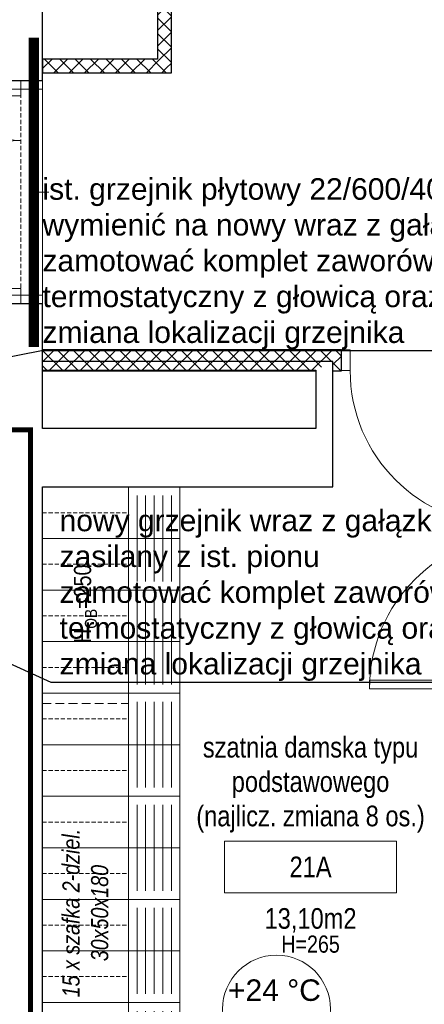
# Model space of a CAD drawing. Header units: millimetres. Extents: x 58673 to 77132, y 78327 to 116111.
# Tile 32 of 61: x 68655 to 68891, y 90889 to 91462. Entities that reach past the tile are written whole.
import ezdxf
from ezdxf.enums import TextEntityAlignment as Align

# ---------------------------------------------------------------- set-up
doc = ezdxf.new("R2010")
doc.units = ezdxf.units.MM
doc.header["$MEASUREMENT"] = 0
for name, pattern in [('_xref_ACAD-LSN_dyspozytornia_PW_rzuty_14$0$CENTER', [2, 1.25, -0.25, 0.25, -0.25]), ('_xref_ACAD-LSN_dyspozytornia_PW_rzuty_14$0$DASHED', [19.05, 12.7, -6.35]), ('_xref_ACAD-LSN_dyspozytornia_PW_rzuty_14$0$HIDDEN2', [4.7625, 3.175, -1.5875])]:
    doc.linetypes.add(name, pattern=pattern)
doc.layers.get('0').update_dxf_attribs({"lineweight": 9})
doc.layers.get('Defpoints').update_dxf_attribs({"lineweight": 9})
for name, color, linetype, lineweight in [('_xref_ACAD-LSN_dyspozytornia_PW_rzuty_14$0$A drzwi aluminiowe', 250, 'Continuous', 9), ('_xref_ACAD-LSN_dyspozytornia_PW_rzuty_14$0$A drzwi płytowe', 250, 'Continuous', 9), ('_xref_ACAD-LSN_dyspozytornia_PW_rzuty_14$0$A hatch ściany', 250, 'Continuous', 9), ('_xref_ACAD-LSN_dyspozytornia_PW_rzuty_14$0$A opis', 250, 'Continuous', 13), ('_xref_ACAD-LSN_dyspozytornia_PW_rzuty_14$0$A opis pom', 250, 'Continuous', 9), ('_xref_ACAD-LSN_dyspozytornia_PW_rzuty_14$0$A opis pom pow', 250, 'Continuous', 9), ('_xref_ACAD-LSN_dyspozytornia_PW_rzuty_14$0$A opis technologia', 250, 'Continuous', 13), ('_xref_ACAD-LSN_dyspozytornia_PW_rzuty_14$0$A widok wyżej', 250, '_xref_ACAD-LSN_dyspozytornia_PW_rzuty_14$0$DASHED', 9), ('_xref_ACAD-LSN_dyspozytornia_PW_rzuty_14$0$A wyposazenie meblowe', 250, 'Continuous', 9), ('_xref_ACAD-LSN_dyspozytornia_PW_rzuty_14$0$A zakres', 250, 'Continuous', 13), ('_xref_ACAD-LSN_dyspozytornia_PW_rzuty_14$0$A-Wall', 250, 'Continuous', 25), ('FL_opis_co', 7, 'Continuous', 25), ('xref', 8, 'Continuous', 9)]:
    doc.layers.add(name, color=color, linetype=linetype, lineweight=lineweight)
doc.layers.add('_xref_ACAD-LSN_dyspozytornia_PW_rzuty_14$0$A nadproza SBN', color=250, linetype='_xref_ACAD-LSN_dyspozytornia_PW_rzuty_14$0$CENTER', lineweight=18, transparency=0.25)
doc.layers.add('IS_Room (Automatic)', color=7, linetype='Continuous', lineweight=5, true_color=0x000000)
doc.styles.add('_xref_ACAD-LSN_dyspozytornia_PW_rzuty_14$0$Standard', font='ARIALN.TTF')
doc.styles.add('_xref_ACAD-LSN_dyspozytornia_PW_rzuty_14$0$STYL ASA', font='ARIALN.TTF')
doc.styles.add('Arial_____', font='arial.ttf')
doc.styles.get("Standard").update_dxf_attribs({"font": 'arial.ttf'})
doc.dimstyles.get("Standard").update_dxf_attribs({"dimtxt": 0.18, "dimasz": 0.18, "dimexe": 0.18, "dimexo": 0.0625, "dimgap": 0.09, "dimtad": 0, "dimtih": 1, "dimtoh": 1, "dimdec": 4, "dimzin": 0, "dimdsep": 46, "dimtxsty": 'Standard', "dimcen": 0.09, "dimadec": 0, "dimazin": 0, "dimtfac": 1, "dimtdec": 4, "dimtofl": 0, "dimtmove": 0, "dimatfit": 3, "dimfxl": 1, "dimtolj": 1, "dimtzin": 0, "dimarcsym": 0})
pattern_1 = [(45, (0, 0), (-4.49012806, 4.49012806), []), (135, (0, 0), (-4.49012806, -4.49012806), [])]

# ---------------------------------------------------------------- blocks, each defined once
blk = doc.blocks.new('_xref_ACAD-LSN_dyspozytornia_PW_rzuty_14$0$szafka dwudzielna 30x50x180')
blk.add_lwpolyline([(25, 15), (-25, 15), (-25, -15), (25, -15)], close=True)
at = {"linetype": '_xref_ACAD-LSN_dyspozytornia_PW_rzuty_14$0$HIDDEN2', "lineweight": 9, "ltscale": 0.75}
blk.add_lwpolyline([(-25, 0), (25, 0)], dxfattribs=at)
blk = doc.blocks.new('*U3983')
at = {"layer": '_xref_ACAD-LSN_dyspozytornia_PW_rzuty_14$0$A wyposazenie meblowe', "xscale": -1, "rotation": 90}
blk.add_blockref('_xref_ACAD-LSN_dyspozytornia_PW_rzuty_14$0$szafka dwudzielna 30x50x180', (0, 0), dxfattribs=at)
blk = doc.blocks.new('*U3984')
at = {"color": 0, "linetype": 'ByBlock', "lineweight": -2, "transparency": 16777216}
for p in [(0, 0), (30, 0), (60, 0), (90, 0), (120, 0), (150, 0), (180, 0), (210, 0), (240, 0), (270, 0), (300, 0), (330, 0), (360, 0), (390, 0), (420, 0)]:
    blk.add_blockref('*U3983', p, dxfattribs=at)
blk = doc.blocks.new('_xref_ACAD-LSN_dyspozytornia_PW_rzuty_14$0$lawka2')
blk.add_lwpolyline([(-30, 0), (30, 0), (30, 30), (-30, 30)], close=True)
at = {"lineweight": 9}
for points in [[(-25, 25), (25, 25)], [(-25, 20), (25, 20)], [(-25, 15), (25, 15)], [(-25, 10), (25, 10)], [(-25, 5), (25, 5)]]:
    blk.add_lwpolyline(points, dxfattribs=at)
at = {"layer": 'Defpoints'}
for points in [[(-30, 30), (0, 30), (0, 0), (-30, 0)], [(0, 30), (30, 30), (30, 0), (0, 0)]]:
    blk.add_lwpolyline(points, close=True, dxfattribs=at)
blk = doc.blocks.new('_xref_ACAD-LSN_dyspozytornia_PW_rzuty_14$0$środek')
blk.add_line((0, 0), (0, -10))
blk = doc.blocks.new('_xref_ACAD-LSN_dyspozytornia_PW_rzuty_14$0$tag wn')
blk.add_lwpolyline([(-25, -7.5), (25, -7.5), (25, 7.5), (-25, 7.5)], close=True)
at = {"style": '_xref_ACAD-LSN_dyspozytornia_PW_rzuty_14$0$STYL ASA'}
blk.add_attdef('ROOM:NO', text='', height=6, dxfattribs=at).set_placement((0, 0), align=Align.MIDDLE_CENTER)
at = {"layer": '_xref_ACAD-LSN_dyspozytornia_PW_rzuty_14$0$A opis pom pow', "style": '_xref_ACAD-LSN_dyspozytornia_PW_rzuty_14$0$STYL ASA'}
blk.add_attdef('ROOM:AREA', text='', height=6, dxfattribs=at).set_placement((0, -15), align=Align.MIDDLE_CENTER)
blk = doc.blocks.new('_xref_ACAD-LSN_dyspozytornia_PW_rzuty_14')
at = {"layer": '_xref_ACAD-LSN_dyspozytornia_PW_rzuty_14$0$A hatch ściany', "linetype": 'Continuous', "lineweight": 9}
h = blk.add_hatch(dxfattribs=at)
h.set_pattern_fill('ANSI37', color=256, scale=2, style=0)
h.set_pattern_definition([(45, (0, 0), (-4.49012806, 4.49012806), []), (135, (0, 0), (-4.49012806, -4.49012806), [])])
h.paths.add_polyline_path([(68735.68, 91439.22), (68743.68, 91431.22), (68743.68, 91485.72), (68735.68, 91473.22)], flags=0)
h = blk.add_hatch(dxfattribs=at)
h.set_pattern_fill('ANSI37', color=256, scale=2, style=0)
h.set_pattern_definition(pattern_1)
h.paths.add_polyline_path([(68743.68, 91431.22), (68735.68, 91439.22), (68668.68, 91439.22), (68668.68, 91431.22)], flags=0)
h = blk.add_hatch(dxfattribs=at)
h.set_pattern_fill('ANSI37', color=256, scale=2, style=0)
h.set_pattern_definition(pattern_1)
h.paths.add_polyline_path([(69438.68, 91270.22), (69442.85, 91260.85), (69451.18, 91257.72), (69518.18, 91257.72), (69518.18, 91270.22)], flags=0)
h.paths.add_polyline_path([(69618.18, 91270.22), (69618.18, 91257.72), (69685.18, 91257.72), (69693.52, 91260.85), (69697.68, 91270.22)], flags=0)
h.paths.add_polyline_path([(69102.68, 91257.72), (69226.68, 91257.72), (69226.68, 91270.22), (69102.68, 91270.22)], flags=0)
h.paths.add_polyline_path([(68961.18, 91270.22), (68957.02, 91260.85), (68961.18, 91257.72), (68971.18, 91257.72), (68971.18, 91270.22)], flags=0)
h.paths.add_polyline_path([(69071.18, 91270.22), (69071.18, 91257.72), (69097.68, 91257.72), (69102.68, 91257.72), (69102.68, 91270.22)], flags=0)
h.paths.add_polyline_path([(68837.68, 91270.22), (68668.68, 91270.22), (68668.68, 91258.22), (68668.68, 91257.72), (68827.68, 91257.72), (68827.68, 91258.22), (68837.68, 91263.22)], flags=0)
h.paths.add_polyline_path([(68842.68, 91257.72), (68842.68, 91270.22), (68837.68, 91270.22), (68837.68, 91257.72)], flags=0)
h.paths.add_polyline_path([(68942.68, 91270.22), (68942.68, 91257.72), (68948.68, 91257.72), (68957.02, 91260.85), (68961.18, 91270.22)], flags=0)
h.paths.add_polyline_path([(69292.02, 91259.8), (69283.68, 91270.22), (69283.68, 91257.72)], flags=0)
h.paths.add_polyline_path([(69283.68, 91270.22), (69292.02, 91259.8), (69308.68, 91257.72), (69438.68, 91257.72), (69442.85, 91260.85), (69438.68, 91270.22)], flags=0)
h.paths.add_polyline_path([(69697.68, 91270.22), (69693.52, 91260.85), (69697.68, 91257.72), (69759.68, 91257.72), (69761.68, 91261.64), (69762.68, 91270.22)], flags=0)
h.paths.add_polyline_path([(69762.68, 91270.22), (69761.68, 91261.64), (69762.68, 91257.72), (69852.68, 91257.72), (69852.68, 91270.22)], flags=0)
at = {"layer": '_xref_ACAD-LSN_dyspozytornia_PW_rzuty_14$0$A drzwi aluminiowe', "linetype": 'Continuous', "lineweight": 9}
for points in [[(68626.18, 91421.72), (68626.18, 91417.72), (68656.18, 91417.72), (68656.18, 91421.72)], [(68656.18, 91301.72), (68656.18, 91305.72), (68566.18, 91305.72), (68566.18, 91301.72)]]:
    blk.add_lwpolyline(points, close=True, dxfattribs=at)
at = {"layer": '_xref_ACAD-LSN_dyspozytornia_PW_rzuty_14$0$A drzwi aluminiowe', "linetype": 'Continuous', "lineweight": 9, "ltscale": 0.2}
for points in [[(68668.68, 91421.72), (68668.68, 91426.72), (68656.18, 91426.72), (68656.18, 91421.72)], [(68668.68, 91301.72), (68668.68, 91296.72), (68656.18, 91296.72), (68656.18, 91301.72)]]:
    blk.add_lwpolyline(points, close=True, dxfattribs=at)
at = {"layer": '_xref_ACAD-LSN_dyspozytornia_PW_rzuty_14$0$A drzwi aluminiowe', "linetype": 'Continuous', "lineweight": 9, "ltscale": 0.2, "extrusion": (0, 0, -1)}
blk.add_arc((-68656.18, 91421.72), 30, 270, 0, dxfattribs=at)
at = {"layer": '_xref_ACAD-LSN_dyspozytornia_PW_rzuty_14$0$A drzwi aluminiowe', "linetype": 'Continuous', "lineweight": 9, "ltscale": 0.2}
blk.add_arc((68656.18, 91301.72), 90, 90, 180, dxfattribs=at)
at = {"layer": '_xref_ACAD-LSN_dyspozytornia_PW_rzuty_14$0$A drzwi płytowe', "linetype": 'Continuous', "lineweight": 9, "ltscale": 0.2}
blk.add_lwpolyline([(68847.68, 91269.97), (68842.68, 91269.97), (68842.68, 91257.97), (68847.68, 91257.97)], close=True, dxfattribs=at)
at = {"layer": '_xref_ACAD-LSN_dyspozytornia_PW_rzuty_14$0$A drzwi płytowe', "linetype": 'Continuous', "lineweight": 9}
blk.add_lwpolyline([(68948.93, 91072.72), (68948.93, 91077.72), (68858.93, 91077.72), (68858.93, 91072.72)], close=True, dxfattribs=at)
at = {"layer": '_xref_ACAD-LSN_dyspozytornia_PW_rzuty_14$0$A drzwi płytowe', "linetype": 'Continuous', "lineweight": 9, "ltscale": 0.2}
for centre, start, end in [((68937.68, 91257.97), 180, 270), ((68948.93, 91072.72), 90, 180)]:
    blk.add_arc(centre, 90, start, end, dxfattribs=at)
at = {"layer": '_xref_ACAD-LSN_dyspozytornia_PW_rzuty_14$0$A nadproza SBN', "ltscale": 4, "const_width": 6}
blk.add_lwpolyline([(68663.68, 91451.72), (68663.68, 91271.72)], dxfattribs=at)
at = {"layer": '_xref_ACAD-LSN_dyspozytornia_PW_rzuty_14$0$A widok wyżej', "linetype": '_xref_ACAD-LSN_dyspozytornia_PW_rzuty_14$0$DASHED', "lineweight": 9, "ltscale": 0.2}
for p, q in [((68656.18, 91426.72), (68656.18, 91296.72)), ((68668.68, 91426.72), (68656.18, 91426.72)), ((68668.68, 91296.72), (68668.68, 91426.72)), ((68656.18, 91296.72), (68668.68, 91296.72))]:
    blk.add_line(p, q, dxfattribs=at)
at = {"layer": '_xref_ACAD-LSN_dyspozytornia_PW_rzuty_14$0$A widok wyżej', "ltscale": 0.2}
blk.add_lwpolyline([(68634.68, 91426.72), (68668.68, 91426.72), (68668.68, 91296.72), (68634.68, 91296.72)], close=True, dxfattribs=at)
at = {"layer": '_xref_ACAD-LSN_dyspozytornia_PW_rzuty_14$0$A widok wyżej', "ltscale": 0.4}
blk.add_lwpolyline([(68668.68, 91064.22), (68718.68, 91064.22), (68718.68, 91190.22)], dxfattribs=at)
at = {"layer": '_xref_ACAD-LSN_dyspozytornia_PW_rzuty_14$0$A zakres', "linetype": '_xref_ACAD-LSN_dyspozytornia_PW_rzuty_14$0$DASHED', "transparency": 33554623, "const_width": 3}
blk.add_lwpolyline([(68277.93, 92016.22), (68277.93, 91474.47), (68277.93, 91474.47), (68277.93, 91223.47), (68661.68, 91223.47), (68661.68, 90654.22), (70445.68, 90654.22), (70445.68, 91263.97), (70078.68, 91263.97), (70078.68, 91463.22), (69842.68, 91463.22), (69842.68, 92016.22)], close=True, dxfattribs=at)
at = {"layer": '_xref_ACAD-LSN_dyspozytornia_PW_rzuty_14$0$A-Wall', "linetype": 'Continuous', "lineweight": 25}
for p, q in [((68743.68, 91431.22), (68743.68, 91485.72)), ((68668.68, 91439.22), (68668.68, 91473.22)), ((68735.68, 91473.22), (68735.68, 91439.22)), ((68668.68, 91431.22), (68668.68, 91439.22)), ((68668.68, 91439.22), (68668.68, 91431.22)), ((68735.68, 91439.22), (68668.68, 91439.22)), ((68668.68, 91426.72), (68668.68, 91431.22)), ((68668.68, 91431.22), (68743.68, 91431.22)), ((68634.68, 91426.72), (68668.68, 91426.72)), ((68668.68, 91296.72), (68634.68, 91296.72)), ((68668.68, 91263.22), (68668.68, 91296.72)), ((68668.68, 91257.72), (68668.68, 91270.22)), ((68668.68, 91270.22), (68842.68, 91270.22)), ((68842.68, 91257.72), (68842.68, 91270.22)), ((68827.68, 91263.22), (68668.68, 91263.22)), ((68837.68, 91263.22), (68827.68, 91263.22)), ((68837.68, 91257.72), (68837.68, 91263.22)), ((68668.68, 91257.72), (68668.68, 91258.22)), ((68668.68, 91258.22), (68827.68, 91258.22)), ((68668.68, 91224.22), (68668.68, 91257.72)), ((68668.68, 91257.72), (68827.68, 91257.72)), ((68827.68, 91258.22), (68827.68, 91257.72)), ((68827.68, 91257.72), (68827.68, 91258.22)), ((68827.68, 91257.72), (68827.68, 91224.22)), ((68837.68, 91224.22), (68837.68, 91257.72)), ((68837.68, 91257.72), (68842.68, 91257.72)), ((68827.68, 91224.22), (68668.68, 91224.22)), ((68837.68, 91190.22), (68837.68, 91224.22)), ((68668.68, 90717.22), (68668.68, 91190.22)), ((68668.68, 91190.22), (68837.68, 91190.22))]:
    blk.add_line(p, q, dxfattribs=at)
at = {"rotation": 90.00000000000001}
blk.add_blockref('*U3984', (68693.68, 90755.22), dxfattribs=at)
at = {"layer": '_xref_ACAD-LSN_dyspozytornia_PW_rzuty_14$0$A drzwi aluminiowe', "linetype": 'Continuous', "lineweight": 9, "ltscale": 0.2, "rotation": 90}
blk.add_blockref('_xref_ACAD-LSN_dyspozytornia_PW_rzuty_14$0$środek', (68662.43, 91361.72), dxfattribs=at)
at = {"layer": '_xref_ACAD-LSN_dyspozytornia_PW_rzuty_14$0$A opis pom', "linetype": 'Continuous', "lineweight": 9, "xscale": 2, "yscale": 2, "zscale": 2}
blk.add_blockref('_xref_ACAD-LSN_dyspozytornia_PW_rzuty_14$0$tag wn', (68824.64, 90969.1), dxfattribs=at).add_auto_attribs({'ROOM:NO': '21A', 'ROOM:AREA': '13,10m2'})
at = {"layer": '_xref_ACAD-LSN_dyspozytornia_PW_rzuty_14$0$A wyposazenie meblowe', "rotation": 270}
for p in [(68718.68, 91160.22), (68718.68, 91100.22), (68718.68, 91040.22), (68718.68, 90980.22), (68718.68, 90920.22), (68718.68, 90860.22)]:
    blk.add_blockref('_xref_ACAD-LSN_dyspozytornia_PW_rzuty_14$0$lawka2', p, dxfattribs=at)
at = {"layer": '_xref_ACAD-LSN_dyspozytornia_PW_rzuty_14$0$A opis', "linetype": 'Continuous', "lineweight": 9, "insert": (68693.68, 91122.22), "char_height": 10, "attachment_point": 5, "rotation": 90, "style": '_xref_ACAD-LSN_dyspozytornia_PW_rzuty_14$0$Standard'}
blk.add_mtext_dynamic_manual_height_columns('\\A1;\\pxqc;H{\\H0.7x;\\S^ OB;}=250', width=72.7481, gutter_width=1, heights=[0], dxfattribs=at)
at = {"layer": '_xref_ACAD-LSN_dyspozytornia_PW_rzuty_14$0$A opis', "linetype": 'Continuous', "lineweight": 9, "insert": (68824.64, 90924.1), "char_height": 10, "attachment_point": 5, "style": '_xref_ACAD-LSN_dyspozytornia_PW_rzuty_14$0$Standard'}
blk.add_mtext_dynamic_manual_height_columns('\\A1;\\pxqc;H=265', width=72.7481, gutter_width=1, heights=[0], dxfattribs=at)
at = {"layer": '_xref_ACAD-LSN_dyspozytornia_PW_rzuty_14$0$A opis technologia', "insert": (68824.64, 90989.1), "char_height": 12, "attachment_point": 8, "style": '_xref_ACAD-LSN_dyspozytornia_PW_rzuty_14$0$STYL ASA'}
blk.add_mtext_dynamic_manual_height_columns('szatnia damska typu podstawowego (najlicz. zmiana 8 os.)', width=132.7983, gutter_width=1, heights=[0], dxfattribs=at)
at = {"layer": '_xref_ACAD-LSN_dyspozytornia_PW_rzuty_14$0$A opis technologia', "insert": (68693.68, 90942.22), "char_height": 10, "attachment_point": 5, "rotation": 90, "style": '_xref_ACAD-LSN_dyspozytornia_PW_rzuty_14$0$STYL ASA'}
blk.add_mtext_dynamic_manual_height_columns('\\pxqc;{\\fArial Narrow|b0|i1|c238|p34;15 x szafka 2-dziel. 30x50x180}', width=141.308, gutter_width=1, heights=[0], dxfattribs=at)

msp = doc.modelspace()

# ---------------------------------------------------------------- block references
at = {"layer": 'xref'}
msp.add_blockref('_xref_ACAD-LSN_dyspozytornia_PW_rzuty_14', (0, 0), dxfattribs=at)

# ---------------------------------------------------------------- next in the draw order: linework, layer by layer
at = {"layer": 'IS_Room (Automatic)'}
msp.add_circle((68804.839, 90886.35), 31.395, dxfattribs=at)

# ---------------------------------------------------------------- next in the draw order: texts
at = {"layer": 'FL_opis_co', "char_height": 12.5, "attachment_point": 7}
for s, insert in [('\\fArial|b0|i0|c238;ist. grzejnik płytowy 22/600/400\\Pwymienić na nowy wraz z gałązkami \\Pzamotować komplet zaworów: \\Ptermostatyczny z głowicą oraz powrotny\\Pzmiana lokalizacji grzejnika', (68668.684, 91270.22)), ('\\fArial|b0|i0|c238;nowy grzejnik wraz z gałązkami\\Pzasilany z ist. pionu \\Pzamotować komplet zaworów: \\Ptermostatyczny z głowicą oraz powrotny\\Pzmiana lokalizacji grzejnika', (68678.625, 91077.299))]:
    msp.add_mtext(s, dxfattribs=dict(at, insert=insert))
at = {"layer": 'IS_Room (Automatic)', "color": 18, "true_color": 0x000000, "transparency": 33554687, "style": 'Arial_____'}
msp.add_text('+24 °C', height=12.5, dxfattribs=at).set_placement((68803.62, 90897.371), align=Align.MIDDLE_CENTER)

# ---------------------------------------------------------------- next in the draw order: leaders
at = {"layer": 'FL_opis_co', "annotation_type": 0, "has_hookline": 1, "hookline_direction": 0, "text_width": 307.9}
for points in [[(68515.185, 91238.97), (68668.059, 91269.595)], [(68388.36, 91205.97), (68673.5, 91076.674), (68676, 91076.674)]]:
    msp.add_leader(points, dimstyle='Standard', override={"dimtxt": 2.5, "dimasz": 2.5, "dimexe": 1.25, "dimexo": 0.625, "dimgap": 0.625, "dimtad": 1, "dimtih": 0, "dimtoh": 0, "dimdec": 2, "dimzin": 8, "dimdsep": 44, "dimcen": 2.5, "dimtdec": 2, "dimtofl": 1, "dimldrblk": 'None', "dimtolj": 0, "dimtzin": 8}, dxfattribs=at)

doc.saveas('drawing.dxf')
